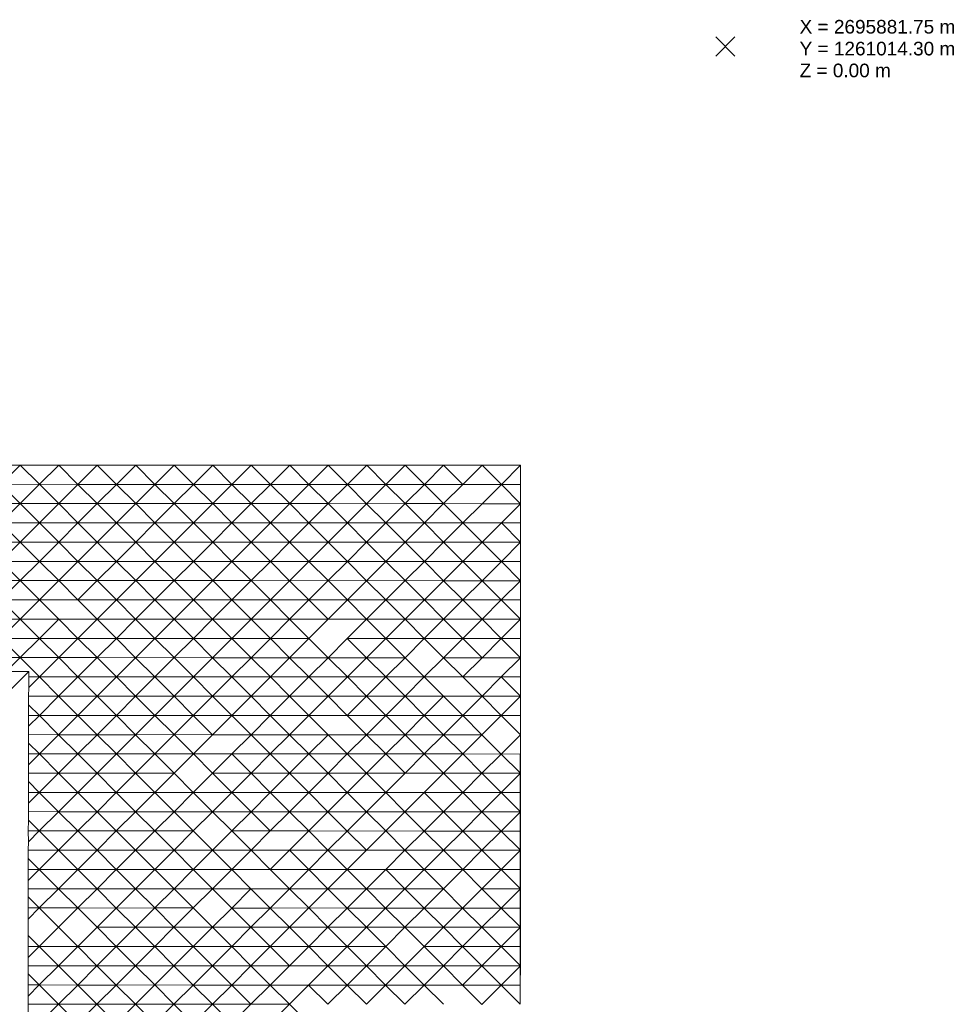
# Model space of a CAD drawing. Header units: metres. Extents: x -16.8 to 37.4, y -31.4 to 22.8.
# Tile 7 of 7: x 16.8 to 33.9, y -2.9 to 15.2. Entities that reach past the tile are written whole.
import ezdxf

# ---------------------------------------------------------------- set-up
doc = ezdxf.new("R2010")
doc.units = ezdxf.units.M
doc.header["$LTSCALE"] = 0.1
doc.linetypes.add('AUSGEZOGEN', pattern=[0])
doc.layers.add('EU_Cadastre des conduites - Texte', color=7, linetype='AUSGEZOGEN')
doc.layers.add('Standard', color=7, linetype='AUSGEZOGEN', lineweight=13)
doc.layers.add('Texte piliers', color=7, linetype='AUSGEZOGEN', lineweight=18)
doc.styles.add('ARIAL', font='arial.ttf')

# ---------------------------------------------------------------- blocks, each defined once
blk = doc.blocks.new('Baugrube_$F5', base_point=(0, 0, -4.617))
at = {"layer": 'Standard', "color": 7, "linetype": 'AUSGEZOGEN', "lineweight": 13, "transparency": 33554687}
for p, q in [((31.294, 23.023), (31.795, 22.522)), ((31.294, 23.023), (31.795, 22.522)), ((30.793, 22.522), (31.294, 22.022)), ((31.795, 22.522), (31.294, 22.522)), ((31.294, 22.522), (31.294, 22.022)), ((31.294, 22.522), (31.795, 22.022)), ((31.795, 22.522), (31.795, 22.022)), ((31.795, 22.522), (32.295, 22.022)), ((31.795, 22.522), (32.295, 22.022)), ((30.293, 22.022), (30.793, 21.521)), ((31.294, 22.022), (30.793, 22.022)), ((30.793, 22.022), (30.793, 21.521)), ((30.793, 22.022), (31.294, 21.521)), ((31.795, 22.022), (31.294, 22.022)), ((31.294, 22.022), (31.294, 21.521)), ((31.294, 22.022), (31.795, 21.521)), ((32.295, 22.022), (31.795, 22.022)), ((31.795, 22.022), (31.795, 21.521)), ((31.795, 22.022), (32.295, 21.521)), ((32.295, 22.022), (32.295, 21.521)), ((32.295, 22.022), (32.796, 21.521)), ((32.295, 22.022), (32.796, 21.521)), ((29.792, 21.521), (30.293, 21.021)), ((30.793, 21.521), (30.293, 21.521)), ((30.293, 21.521), (30.293, 21.021)), ((30.293, 21.521), (30.793, 21.021)), ((31.294, 21.521), (30.793, 21.521)), ((30.793, 21.521), (30.793, 21.021)), ((30.793, 21.521), (31.294, 21.021)), ((31.795, 21.521), (31.294, 21.521)), ((31.294, 21.521), (31.294, 21.021)), ((31.294, 21.521), (31.795, 21.021)), ((32.295, 21.521), (31.795, 21.521)), ((31.795, 21.521), (31.795, 21.021)), ((31.795, 21.521), (32.295, 21.021)), ((32.796, 21.521), (32.295, 21.521)), ((32.295, 21.521), (32.295, 21.021)), ((32.295, 21.521), (32.796, 21.021)), ((32.796, 21.521), (32.796, 21.021)), ((32.796, 21.521), (33.297, 21.021)), ((32.796, 21.521), (36.301, 18.018)), ((29.291, 21.021), (29.792, 20.52)), ((30.293, 21.021), (29.792, 21.021)), ((29.792, 21.021), (29.792, 20.52)), ((29.792, 21.021), (30.293, 20.52)), ((30.793, 21.021), (30.293, 21.021)), ((30.293, 21.021), (30.293, 20.52)), ((30.293, 21.021), (30.793, 20.52)), ((31.294, 21.021), (30.793, 21.021)), ((30.793, 21.021), (30.793, 20.52)), ((30.793, 21.021), (31.294, 20.52)), ((31.795, 21.021), (31.294, 21.021)), ((31.294, 21.021), (31.294, 20.52)), ((31.294, 21.021), (31.795, 20.52)), ((32.295, 21.021), (31.795, 21.021)), ((31.795, 21.021), (31.795, 20.52)), ((31.795, 21.021), (32.295, 20.52)), ((32.796, 21.021), (32.295, 21.021)), ((32.295, 21.021), (32.295, 20.52)), ((32.295, 21.021), (32.796, 20.52)), ((33.297, 21.021), (32.796, 21.021)), ((32.796, 21.021), (32.796, 20.52)), ((32.796, 21.021), (33.297, 20.52)), ((33.297, 21.021), (33.297, 20.52)), ((33.297, 21.021), (33.797, 20.52)), ((28.79, 20.52), (29.291, 20.02)), ((29.792, 20.52), (29.291, 20.52)), ((29.291, 20.52), (29.291, 20.02)), ((29.291, 20.52), (29.792, 20.02)), ((30.293, 20.52), (29.792, 20.52)), ((29.792, 20.52), (29.792, 20.02)), ((29.792, 20.52), (30.293, 20.02)), ((30.793, 20.52), (30.293, 20.52)), ((30.293, 20.52), (30.293, 20.02)), ((30.293, 20.52), (30.793, 20.02)), ((31.294, 20.52), (30.793, 20.52)), ((30.793, 20.52), (30.793, 20.02)), ((30.793, 20.52), (31.294, 20.02)), ((31.795, 20.52), (31.294, 20.52)), ((31.294, 20.52), (31.294, 20.02)), ((31.294, 20.52), (31.795, 20.02)), ((32.295, 20.52), (31.795, 20.52)), ((31.795, 20.52), (31.795, 20.02)), ((31.795, 20.52), (32.295, 20.02)), ((32.796, 20.52), (32.295, 20.52)), ((32.295, 20.52), (32.295, 20.02)), ((32.295, 20.52), (32.796, 20.02)), ((33.297, 20.52), (32.796, 20.52)), ((32.796, 20.52), (32.796, 20.02)), ((32.796, 20.52), (33.297, 20.02)), ((33.797, 20.52), (33.297, 20.52)), ((33.297, 20.52), (33.297, 20.02)), ((33.297, 20.52), (33.797, 20.02)), ((33.797, 20.52), (33.797, 20.02)), ((33.797, 20.52), (34.298, 20.02)), ((29.291, 20.02), (28.931, 20.02)), ((29.221, 19.728), (28.931, 20.02)), ((29.792, 20.02), (29.291, 20.02)), ((29.291, 20.02), (29.291, 19.519)), ((29.291, 20.02), (29.792, 19.519)), ((30.293, 20.02), (29.792, 20.02)), ((29.792, 20.02), (29.792, 19.519)), ((29.792, 20.02), (30.293, 19.519)), ((30.793, 19.519), (30.293, 20.02)), ((30.293, 20.02), (30.293, 19.519)), ((30.793, 20.02), (30.793, 19.519)), ((31.294, 20.02), (30.793, 20.02)), ((30.793, 20.02), (31.294, 19.519)), ((31.795, 20.02), (31.294, 20.02)), ((31.294, 20.02), (31.294, 19.519)), ((31.294, 20.02), (31.795, 19.519)), ((32.295, 20.02), (31.795, 20.02)), ((31.795, 20.02), (31.795, 19.519)), ((31.795, 20.02), (32.295, 19.519)), ((32.796, 20.02), (32.295, 20.02)), ((32.295, 20.02), (32.295, 19.519)), ((32.295, 20.02), (32.796, 19.519)), ((33.297, 20.02), (32.796, 20.02)), ((32.796, 20.02), (32.796, 19.519)), ((32.796, 20.02), (33.297, 19.519)), ((33.797, 20.02), (33.297, 20.02)), ((33.297, 20.02), (33.297, 19.519)), ((33.297, 20.02), (33.797, 19.519)), ((34.298, 20.02), (33.797, 20.02)), ((33.797, 20.02), (33.797, 19.519)), ((33.797, 20.02), (34.298, 19.519)), ((34.298, 20.02), (34.298, 19.519)), ((34.298, 20.02), (34.799, 19.519)), ((29.221, 19.728), (28.652, 19.728)), ((29.012, 19.519), (29.152, 19.659)), ((29.152, 19.659), (29.221, 19.728)), ((29.152, 19.659), (29.291, 19.519)), ((28.79, 19.298), (28.901, 19.409)), ((28.901, 19.409), (29.012, 19.519)), ((28.901, 19.409), (29.291, 19.019)), ((29.291, 19.519), (29.012, 19.519)), ((29.792, 19.519), (29.291, 19.519)), ((29.291, 19.519), (29.291, 19.019)), ((29.291, 19.519), (29.792, 19.019)), ((30.293, 19.519), (29.792, 19.519)), ((29.792, 19.519), (29.792, 19.019)), ((29.792, 19.519), (30.293, 19.019)), ((30.793, 19.519), (30.293, 19.519)), ((30.293, 19.519), (30.293, 19.019)), ((30.293, 19.519), (30.793, 19.019)), ((31.294, 19.519), (30.793, 19.519)), ((30.793, 19.519), (30.793, 19.019)), ((30.793, 19.519), (31.294, 19.019)), ((31.795, 19.519), (31.294, 19.519)), ((31.294, 19.519), (31.294, 19.019)), ((31.294, 19.519), (31.795, 19.019)), ((32.295, 19.519), (31.795, 19.519)), ((31.795, 19.519), (31.795, 19.019)), ((31.795, 19.519), (32.295, 19.019)), ((32.796, 19.519), (32.295, 19.519)), ((32.295, 19.519), (32.295, 19.019)), ((32.295, 19.519), (32.796, 19.019)), ((33.297, 19.519), (32.796, 19.519)), ((32.796, 19.519), (32.796, 19.019)), ((32.796, 19.519), (33.297, 19.019)), ((33.797, 19.519), (33.297, 19.519)), ((33.297, 19.519), (33.297, 19.019)), ((33.297, 19.519), (33.797, 19.019)), ((34.298, 19.519), (33.797, 19.519)), ((33.797, 19.519), (33.797, 19.019)), ((33.797, 19.519), (34.298, 19.019)), ((34.799, 19.519), (34.298, 19.519)), ((34.298, 19.519), (34.298, 19.019)), ((34.298, 19.519), (34.799, 19.019)), ((34.799, 19.519), (34.799, 19.019)), ((34.799, 19.519), (35.3, 19.019)), ((28.65, 19.159), (28.79, 19.298)), ((28.79, 19.298), (28.79, 19.019)), ((28.399, 18.91), (28.509, 19.019)), ((28.509, 19.019), (28.65, 19.159)), ((28.79, 19.019), (28.509, 19.019)), ((28.65, 19.159), (28.79, 19.019)), ((29.291, 19.019), (28.79, 19.019)), ((28.79, 19.019), (28.79, 18.518)), ((28.79, 19.019), (29.291, 18.518)), ((29.792, 19.019), (29.291, 19.019)), ((29.291, 19.019), (29.291, 18.518)), ((29.291, 19.019), (29.792, 18.518)), ((30.293, 19.019), (29.792, 19.019)), ((29.792, 19.019), (29.792, 18.518)), ((29.792, 19.019), (30.293, 18.518)), ((30.793, 19.019), (30.293, 19.019)), ((30.293, 19.019), (30.293, 18.518)), ((30.293, 19.019), (30.793, 18.518)), ((31.294, 19.019), (30.793, 19.019)), ((30.793, 19.019), (30.793, 18.518)), ((30.793, 19.019), (31.294, 18.518)), ((31.795, 19.019), (31.294, 19.019)), ((31.294, 19.019), (31.294, 18.518)), ((31.294, 19.019), (31.795, 18.518)), ((32.295, 19.019), (31.795, 19.019)), ((31.795, 19.019), (31.795, 18.518)), ((31.795, 19.019), (32.295, 18.518)), ((32.796, 19.019), (32.295, 19.019)), ((32.295, 19.019), (32.295, 18.518)), ((32.295, 19.019), (32.796, 18.518)), ((33.297, 19.019), (32.796, 19.019)), ((32.796, 19.019), (32.796, 18.518)), ((32.796, 19.019), (33.297, 18.518)), ((33.797, 19.019), (33.297, 19.019)), ((33.297, 19.019), (33.297, 18.518)), ((33.297, 19.019), (33.797, 18.518)), ((34.298, 19.019), (33.797, 19.019)), ((33.797, 19.019), (33.797, 18.518)), ((33.797, 19.019), (34.298, 18.518)), ((34.799, 19.019), (34.298, 19.019)), ((34.298, 19.019), (34.298, 18.518)), ((34.298, 19.019), (34.799, 18.518)), ((35.3, 19.019), (34.799, 19.019)), ((34.799, 19.019), (34.799, 18.518)), ((34.799, 19.019), (35.3, 18.518)), ((35.3, 19.019), (35.3, 18.518)), ((35.3, 19.019), (35.8, 18.518)), ((28.29, 18.801), (28.399, 18.91)), ((28.399, 18.91), (28.79, 18.518)), ((28.009, 18.518), (28.149, 18.659)), ((28.149, 18.659), (28.29, 18.801)), ((28.149, 18.659), (28.29, 18.518)), ((28.29, 18.801), (28.29, 18.518)), ((27.899, 18.408), (28.009, 18.518)), ((28.29, 18.518), (28.009, 18.518)), ((28.79, 18.518), (28.29, 18.518)), ((28.29, 18.518), (28.29, 18.018)), ((28.29, 18.518), (28.79, 18.018)), ((29.291, 18.518), (28.79, 18.518)), ((28.79, 18.518), (28.79, 18.018)), ((28.79, 18.518), (29.291, 18.018)), ((29.792, 18.518), (29.291, 18.518)), ((29.291, 18.518), (29.291, 18.018)), ((29.291, 18.518), (29.792, 18.018)), ((30.293, 18.518), (29.792, 18.518)), ((29.792, 18.518), (29.792, 18.018)), ((29.792, 18.518), (30.293, 18.018)), ((30.793, 18.518), (30.293, 18.518)), ((30.293, 18.518), (30.293, 18.018)), ((30.293, 18.518), (30.793, 18.018)), ((31.294, 18.518), (30.793, 18.518)), ((30.793, 18.518), (30.793, 18.018)), ((30.793, 18.518), (31.294, 18.018)), ((31.795, 18.518), (31.294, 18.518)), ((31.294, 18.518), (31.294, 18.018)), ((31.294, 18.518), (31.795, 18.018)), ((32.295, 18.518), (31.795, 18.518)), ((31.795, 18.518), (31.795, 18.018)), ((31.795, 18.518), (32.295, 18.018)), ((32.796, 18.518), (32.295, 18.518)), ((32.295, 18.518), (32.295, 18.018)), ((32.295, 18.518), (32.796, 18.018)), ((33.297, 18.518), (32.796, 18.518)), ((32.796, 18.518), (32.796, 18.018)), ((32.796, 18.518), (33.297, 18.018)), ((33.797, 18.518), (33.297, 18.518)), ((33.297, 18.518), (33.297, 18.018)), ((33.297, 18.518), (33.797, 18.018)), ((34.298, 18.518), (33.797, 18.518)), ((33.797, 18.518), (33.797, 18.018)), ((33.797, 18.518), (34.298, 18.018)), ((34.799, 18.518), (34.298, 18.518)), ((34.298, 18.518), (34.298, 18.018)), ((34.298, 18.518), (34.799, 18.018)), ((35.3, 18.518), (34.799, 18.518)), ((34.799, 18.518), (34.799, 18.018)), ((34.799, 18.518), (35.3, 18.018)), ((35.8, 18.518), (35.3, 18.518)), ((35.3, 18.518), (35.3, 18.018)), ((35.3, 18.518), (35.8, 18.018)), ((35.8, 18.518), (35.8, 18.018)), ((35.8, 18.518), (36.301, 18.018)), ((27.648, 18.159), (27.789, 18.299)), ((27.789, 18.299), (27.899, 18.408)), ((27.789, 18.299), (27.789, 18.018)), ((27.899, 18.408), (28.29, 18.018)), ((27.506, 18.018), (27.648, 18.159)), ((27.648, 18.159), (27.789, 18.018)), ((27.397, 17.91), (27.506, 18.018)), ((27.789, 18.018), (27.506, 18.018)), ((28.29, 18.018), (27.789, 18.018)), ((27.789, 18.018), (27.789, 17.517)), ((27.789, 18.018), (28.29, 17.517)), ((28.79, 18.018), (28.29, 18.018)), ((28.29, 18.018), (28.29, 17.517)), ((28.29, 18.018), (28.79, 17.517)), ((29.291, 18.018), (28.79, 18.018)), ((28.79, 18.018), (28.79, 17.517)), ((28.79, 18.018), (29.291, 17.517)), ((29.792, 18.018), (29.291, 18.018)), ((29.291, 18.018), (29.291, 17.517)), ((29.291, 18.018), (29.792, 17.517)), ((30.293, 18.018), (29.792, 18.018)), ((29.792, 18.018), (29.792, 17.517)), ((29.792, 18.018), (30.293, 17.517)), ((30.793, 18.018), (30.293, 18.018)), ((30.293, 18.018), (30.293, 17.517)), ((30.293, 18.018), (30.793, 17.517)), ((31.294, 18.018), (30.793, 18.018)), ((30.793, 18.018), (30.793, 17.517)), ((30.793, 18.018), (31.294, 17.517)), ((31.795, 18.018), (31.294, 18.018)), ((31.294, 18.018), (31.294, 17.517)), ((31.294, 18.018), (31.795, 17.517)), ((32.295, 18.018), (31.795, 18.018)), ((31.795, 18.018), (31.795, 17.517)), ((31.795, 18.018), (32.295, 17.517)), ((32.796, 18.018), (32.295, 18.018)), ((32.295, 18.018), (32.295, 17.517)), ((32.295, 18.018), (32.796, 17.517)), ((33.297, 18.018), (32.796, 18.018)), ((32.796, 18.018), (32.796, 17.517)), ((32.796, 18.018), (33.297, 17.517)), ((33.797, 18.018), (33.297, 18.018)), ((33.297, 18.018), (33.297, 17.517)), ((33.297, 18.018), (33.797, 17.517)), ((34.298, 18.018), (33.797, 18.018)), ((33.797, 18.018), (33.797, 17.517)), ((33.797, 18.018), (34.298, 17.517)), ((34.799, 18.018), (34.298, 18.018)), ((34.298, 18.018), (34.298, 17.517)), ((34.298, 18.018), (34.799, 17.517)), ((35.3, 18.018), (34.799, 18.018)), ((34.799, 18.018), (34.799, 17.517)), ((34.799, 18.018), (35.3, 17.517)), ((35.8, 18.018), (35.3, 18.018)), ((35.3, 18.018), (35.3, 17.517)), ((35.3, 18.018), (35.8, 17.517)), ((36.301, 18.018), (35.8, 18.018)), ((35.8, 18.018), (35.8, 17.517)), ((35.8, 18.018), (36.301, 17.517)), ((36.301, 18.018), (36.301, 17.517)), ((36.301, 18.018), (36.802, 17.517)), ((36.301, 18.018), (36.802, 17.517)), ((27.145, 17.66), (27.288, 17.802)), ((27.288, 17.802), (27.397, 17.91)), ((27.288, 17.802), (27.288, 17.517)), ((27.397, 17.91), (27.789, 17.517)), ((27.003, 17.517), (27.145, 17.66)), ((27.145, 17.66), (27.288, 17.517)), ((26.788, 17.303), (26.895, 17.41)), ((26.895, 17.41), (27.003, 17.517)), ((26.895, 17.41), (27.288, 17.017)), ((27.288, 17.517), (27.003, 17.517)), ((27.789, 17.517), (27.288, 17.517)), ((27.288, 17.517), (27.288, 17.017)), ((27.288, 17.517), (27.789, 17.017)), ((28.29, 17.517), (27.789, 17.517)), ((27.789, 17.517), (27.789, 17.017)), ((27.789, 17.517), (28.29, 17.017)), ((28.79, 17.517), (28.29, 17.517)), ((28.29, 17.517), (28.29, 17.017)), ((28.29, 17.517), (28.79, 17.017)), ((29.291, 17.517), (28.79, 17.517)), ((28.79, 17.517), (28.79, 17.017)), ((28.79, 17.517), (29.291, 17.017)), ((29.792, 17.517), (29.291, 17.517)), ((29.291, 17.517), (29.291, 17.017)), ((29.291, 17.517), (29.792, 17.017)), ((30.293, 17.517), (29.792, 17.517)), ((29.792, 17.517), (29.792, 17.017)), ((29.792, 17.517), (30.293, 17.017)), ((30.793, 17.517), (30.293, 17.517)), ((30.293, 17.517), (30.293, 17.017)), ((30.293, 17.517), (30.793, 17.017)), ((31.294, 17.517), (30.793, 17.517)), ((30.793, 17.517), (30.793, 17.017)), ((30.793, 17.517), (31.294, 17.017)), ((31.795, 17.517), (31.294, 17.517)), ((31.294, 17.517), (31.294, 17.017)), ((31.294, 17.517), (31.795, 17.017)), ((32.295, 17.517), (31.795, 17.517)), ((31.795, 17.517), (31.795, 17.017)), ((31.795, 17.517), (32.295, 17.017)), ((32.796, 17.517), (32.295, 17.517)), ((32.295, 17.517), (32.295, 17.017)), ((32.295, 17.517), (32.796, 17.017)), ((33.297, 17.517), (32.796, 17.517)), ((32.796, 17.517), (32.796, 17.017)), ((32.796, 17.517), (33.297, 17.017)), ((33.797, 17.517), (33.297, 17.517)), ((33.297, 17.517), (33.297, 17.017)), ((33.297, 17.517), (33.797, 17.017)), ((34.298, 17.517), (33.797, 17.517)), ((33.797, 17.517), (33.797, 17.017)), ((33.797, 17.517), (34.298, 17.017)), ((34.799, 17.517), (34.298, 17.517)), ((34.298, 17.517), (34.298, 17.017)), ((34.298, 17.517), (34.799, 17.017)), ((35.3, 17.517), (34.799, 17.517)), ((34.799, 17.517), (34.799, 17.017)), ((34.799, 17.517), (35.3, 17.017)), ((35.8, 17.517), (35.3, 17.517)), ((35.3, 17.517), (35.3, 17.017)), ((35.3, 17.517), (35.8, 17.017)), ((36.301, 17.517), (35.8, 17.517)), ((35.8, 17.517), (35.8, 17.017)), ((35.8, 17.517), (36.301, 17.017)), ((36.802, 17.517), (36.301, 17.517)), ((36.301, 17.517), (36.301, 17.017)), ((36.301, 17.517), (36.802, 17.017)), ((36.802, 17.517), (36.802, 17.017)), ((36.802, 17.517), (37.302, 17.017)), ((36.802, 17.517), (38.304, 16.016)), ((26.644, 17.16), (26.788, 17.303)), ((26.788, 17.303), (26.788, 17.017)), ((26.394, 16.91), (26.501, 17.017)), ((26.501, 17.017), (26.644, 17.16)), ((26.788, 17.017), (26.501, 17.017)), ((26.644, 17.16), (26.788, 17.017)), ((27.288, 17.017), (26.788, 17.017)), ((26.788, 17.017), (26.788, 16.516)), ((26.788, 17.017), (27.288, 16.516)), ((27.789, 17.017), (27.288, 17.017)), ((27.288, 17.017), (27.288, 16.516)), ((27.288, 17.017), (27.789, 16.516)), ((28.29, 17.017), (27.789, 17.017)), ((27.789, 17.017), (27.789, 16.516)), ((27.789, 17.017), (28.29, 16.516)), ((28.79, 17.017), (28.29, 17.017)), ((28.29, 17.017), (28.29, 16.516)), ((28.29, 17.017), (28.79, 16.516)), ((29.291, 17.017), (28.79, 17.017)), ((28.79, 17.017), (28.79, 16.516)), ((28.79, 17.017), (29.291, 16.516)), ((29.792, 17.017), (29.291, 17.017)), ((29.291, 17.017), (29.291, 16.516)), ((29.291, 17.017), (29.792, 16.516)), ((30.293, 17.017), (29.792, 17.017)), ((29.792, 17.017), (29.792, 16.516)), ((29.792, 17.017), (30.293, 16.516)), ((30.793, 17.017), (30.293, 17.017)), ((30.293, 17.017), (30.293, 16.516)), ((30.293, 17.017), (30.793, 16.516)), ((31.294, 17.017), (30.793, 17.017)), ((30.793, 17.017), (30.793, 16.516)), ((30.793, 17.017), (31.294, 16.516)), ((31.795, 17.017), (31.294, 17.017)), ((31.294, 17.017), (31.294, 16.516)), ((31.294, 17.017), (31.795, 16.516)), ((32.295, 17.017), (31.795, 17.017)), ((31.795, 17.017), (31.795, 16.516)), ((31.795, 17.017), (32.295, 16.516)), ((32.796, 17.017), (32.295, 17.017)), ((32.295, 17.017), (32.295, 16.516)), ((32.295, 17.017), (32.796, 16.516)), ((33.297, 17.017), (32.796, 17.017)), ((32.796, 17.017), (32.796, 16.516)), ((32.796, 17.017), (33.297, 16.516)), ((33.797, 17.017), (33.297, 17.017)), ((33.297, 17.017), (33.297, 16.516)), ((33.297, 17.017), (33.797, 16.516)), ((34.298, 17.017), (33.797, 17.017)), ((33.797, 17.017), (33.797, 16.516)), ((33.797, 17.017), (34.298, 16.516)), ((34.799, 17.017), (34.298, 17.017)), ((34.298, 17.017), (34.298, 16.516)), ((34.298, 17.017), (34.799, 16.516)), ((35.3, 17.017), (34.799, 17.017)), ((34.799, 17.017), (34.799, 16.516)), ((34.799, 17.017), (35.3, 16.516)), ((35.8, 17.017), (35.3, 17.017)), ((35.3, 17.017), (35.3, 16.516)), ((35.3, 17.017), (35.8, 16.516)), ((36.301, 17.017), (35.8, 17.017)), ((35.8, 17.017), (35.8, 16.516)), ((35.8, 17.017), (36.301, 16.516)), ((36.802, 17.017), (36.301, 17.017)), ((36.301, 17.017), (36.301, 16.516)), ((36.301, 17.017), (36.802, 16.516)), ((37.302, 17.017), (36.802, 17.017)), ((36.802, 17.017), (36.802, 16.516)), ((36.802, 17.017), (37.302, 16.516)), ((37.302, 17.017), (37.302, 16.516)), ((37.302, 17.017), (37.803, 16.516)), ((26.287, 16.804), (26.394, 16.91)), ((26.394, 16.91), (26.788, 16.516)), ((25.999, 16.516), (26.143, 16.66)), ((26.143, 16.66), (26.287, 16.804)), ((26.143, 16.66), (26.287, 16.516)), ((26.287, 16.804), (26.287, 16.516)), ((25.786, 16.305), (25.999, 16.516)), ((26.287, 16.516), (25.999, 16.516)), ((26.788, 16.516), (26.287, 16.516)), ((26.287, 16.516), (26.287, 16.016)), ((26.287, 16.516), (26.788, 16.016)), ((27.288, 16.516), (26.788, 16.516)), ((26.788, 16.516), (26.788, 16.016)), ((26.788, 16.516), (27.288, 16.016)), ((27.789, 16.516), (27.288, 16.516)), ((27.288, 16.516), (27.288, 16.016)), ((27.288, 16.516), (27.789, 16.016)), ((28.29, 16.516), (27.789, 16.516)), ((27.789, 16.516), (27.789, 16.016)), ((27.789, 16.516), (28.29, 16.016)), ((28.79, 16.516), (28.29, 16.516)), ((28.29, 16.516), (28.29, 16.016)), ((28.29, 16.516), (28.79, 16.016)), ((29.291, 16.516), (28.79, 16.516)), ((28.79, 16.516), (28.79, 16.016)), ((28.79, 16.516), (29.291, 16.016)), ((29.792, 16.516), (29.291, 16.516)), ((29.291, 16.516), (29.291, 16.016)), ((29.291, 16.516), (29.792, 16.016)), ((30.293, 16.516), (29.792, 16.516)), ((29.792, 16.516), (29.792, 16.016)), ((30.793, 16.516), (30.293, 16.516)), ((30.293, 16.516), (30.293, 16.016)), ((30.293, 16.516), (30.793, 16.016)), ((31.294, 16.516), (30.793, 16.516)), ((30.793, 16.516), (31.294, 16.016)), ((31.795, 16.516), (31.294, 16.516)), ((31.294, 16.516), (31.294, 16.016)), ((31.294, 16.516), (31.795, 16.016)), ((32.295, 16.516), (31.795, 16.516)), ((31.795, 16.516), (31.795, 16.016)), ((31.795, 16.516), (32.295, 16.016)), ((32.796, 16.516), (32.295, 16.516)), ((32.295, 16.516), (32.295, 16.016)), ((32.295, 16.516), (32.796, 16.016)), ((33.297, 16.516), (32.796, 16.516)), ((32.796, 16.516), (32.796, 16.016)), ((32.796, 16.516), (33.297, 16.016)), ((33.797, 16.516), (33.297, 16.516)), ((33.297, 16.516), (33.297, 16.016)), ((34.298, 16.516), (33.797, 16.516)), ((33.797, 16.516), (34.298, 16.016)), ((34.799, 16.516), (34.298, 16.516)), ((34.298, 16.516), (34.298, 16.016)), ((34.298, 16.516), (34.799, 16.016)), ((35.3, 16.516), (34.799, 16.516)), ((34.799, 16.516), (34.799, 16.016)), ((34.799, 16.516), (35.3, 16.016)), ((35.8, 16.516), (35.3, 16.516)), ((35.3, 16.516), (35.3, 16.016)), ((35.3, 16.516), (35.8, 16.016)), ((36.301, 16.516), (35.8, 16.516)), ((35.8, 16.516), (35.8, 16.016)), ((35.8, 16.516), (36.301, 16.016)), ((36.802, 16.516), (36.301, 16.516)), ((36.301, 16.516), (36.301, 16.016)), ((36.301, 16.516), (36.802, 16.016)), ((37.302, 16.516), (36.802, 16.516)), ((36.802, 16.516), (36.802, 16.016)), ((36.802, 16.516), (37.302, 16.016)), ((37.803, 16.516), (37.302, 16.516)), ((37.302, 16.516), (37.803, 16.016)), ((37.803, 16.516), (37.803, 16.016)), ((37.803, 16.516), (38.304, 16.016)), ((25.642, 16.161), (25.786, 16.305)), ((25.786, 16.305), (25.786, 16.016)), ((25.497, 16.016), (25.642, 16.161)), ((25.642, 16.161), (25.786, 16.016)), ((25.391, 15.91), (25.497, 16.016)), ((25.786, 16.016), (25.497, 16.016)), ((26.287, 16.016), (25.786, 16.016)), ((25.786, 16.016), (25.786, 15.515)), ((25.786, 16.016), (26.287, 15.515)), ((26.788, 16.016), (26.287, 16.016)), ((26.287, 16.016), (26.287, 15.515)), ((27.288, 16.016), (26.788, 16.016)), ((26.788, 16.016), (26.788, 15.515)), ((26.788, 16.016), (27.288, 15.515)), ((27.789, 16.016), (27.288, 16.016)), ((27.288, 16.016), (27.288, 15.515)), ((27.288, 16.016), (27.789, 15.515)), ((28.29, 16.016), (27.789, 16.016)), ((27.789, 16.016), (27.789, 15.515)), ((27.789, 16.016), (28.29, 15.515)), ((28.79, 16.016), (28.29, 16.016)), ((28.29, 16.016), (28.29, 15.515)), ((28.29, 16.016), (28.79, 15.515)), ((29.291, 16.016), (28.79, 16.016)), ((28.79, 16.016), (28.79, 15.515)), ((28.79, 16.016), (29.291, 15.515)), ((29.792, 16.016), (29.291, 16.016)), ((29.291, 16.016), (29.291, 15.515)), ((29.291, 16.016), (29.792, 15.515)), ((30.293, 16.016), (29.792, 16.016)), ((29.792, 16.016), (29.792, 15.515)), ((29.792, 16.016), (30.293, 15.515)), ((30.793, 16.016), (30.293, 16.016)), ((30.293, 16.016), (30.293, 15.515)), ((30.293, 16.016), (30.793, 15.515)), ((31.294, 16.016), (30.793, 16.016)), ((30.793, 16.016), (30.793, 15.515)), ((30.793, 16.016), (31.294, 15.515)), ((31.795, 16.016), (31.294, 16.016)), ((31.294, 16.016), (31.294, 15.515)), ((31.294, 16.016), (31.795, 15.515)), ((32.295, 16.016), (31.795, 16.016)), ((31.795, 16.016), (31.795, 15.515)), ((31.795, 16.016), (32.295, 15.515)), ((32.796, 16.016), (32.295, 16.016)), ((32.295, 16.016), (32.295, 15.515)), ((32.295, 16.016), (32.796, 15.515)), ((33.297, 16.016), (32.796, 16.016)), ((32.796, 16.016), (32.796, 15.515)), ((32.796, 16.016), (33.297, 15.515)), ((33.797, 16.016), (33.297, 16.016)), ((33.297, 16.016), (33.297, 15.515)), ((33.297, 16.016), (33.797, 15.515)), ((34.298, 16.016), (33.797, 16.016)), ((33.797, 16.016), (33.797, 15.515)), ((33.797, 16.016), (34.298, 15.515)), ((34.799, 16.016), (34.298, 16.016)), ((34.298, 16.016), (34.298, 15.515)), ((34.298, 16.016), (34.799, 15.515)), ((35.3, 16.016), (34.799, 16.016)), ((34.799, 16.016), (34.799, 15.515)), ((34.799, 16.016), (35.3, 15.515)), ((35.8, 16.016), (35.3, 16.016)), ((35.3, 16.016), (35.3, 15.515)), ((35.3, 16.016), (35.8, 15.515)), ((36.301, 16.016), (35.8, 16.016)), ((35.8, 16.016), (35.8, 15.515)), ((35.8, 16.016), (36.301, 15.515)), ((36.802, 16.016), (36.301, 16.016)), ((36.301, 16.016), (36.301, 15.515)), ((36.301, 16.016), (36.802, 15.515)), ((37.302, 16.016), (36.802, 16.016)), ((36.802, 16.016), (36.802, 15.515)), ((36.802, 16.016), (37.302, 15.515)), ((37.803, 16.016), (37.302, 16.016)), ((37.302, 16.016), (37.803, 15.515)), ((38.304, 16.016), (37.803, 16.016)), ((37.803, 16.016), (37.803, 15.515)), ((37.803, 16.016), (38.053, 15.766)), ((38.304, 16.016), (37.803, 15.515)), ((38.304, 16.016), (38.053, 15.766)), ((25.141, 15.66), (25.286, 15.804)), ((25.286, 15.804), (25.391, 15.91)), ((25.286, 15.804), (25.286, 15.515)), ((25.391, 15.91), (25.786, 15.515)), ((38.053, 15.766), (37.803, 15.515)), ((24.996, 15.515), (25.141, 15.66)), ((25.141, 15.66), (25.286, 15.515)), ((24.785, 15.305), (24.89, 15.41)), ((24.89, 15.41), (24.996, 15.515)), ((24.89, 15.41), (25.286, 15.015)), ((25.286, 15.515), (24.996, 15.515)), ((25.786, 15.515), (25.286, 15.515)), ((25.286, 15.515), (25.286, 15.015)), ((25.286, 15.515), (25.786, 15.015)), ((26.287, 15.515), (25.786, 15.515)), ((25.786, 15.515), (25.786, 15.015)), ((25.786, 15.515), (26.287, 15.015)), ((26.788, 15.515), (26.287, 15.515)), ((26.287, 15.515), (26.287, 15.015)), ((26.287, 15.515), (26.788, 15.015)), ((27.288, 15.515), (26.788, 15.515)), ((26.788, 15.515), (26.788, 15.015)), ((26.788, 15.515), (27.288, 15.015)), ((27.789, 15.515), (27.288, 15.515)), ((27.288, 15.515), (27.288, 15.015)), ((27.288, 15.515), (27.789, 15.015)), ((28.29, 15.515), (27.789, 15.515)), ((27.789, 15.515), (27.789, 15.015)), ((27.789, 15.515), (28.29, 15.015)), ((28.79, 15.515), (28.29, 15.515)), ((28.29, 15.515), (28.29, 15.015)), ((28.29, 15.515), (28.79, 15.015)), ((29.291, 15.515), (28.79, 15.515)), ((28.79, 15.515), (28.79, 15.015)), ((28.79, 15.515), (29.291, 15.015)), ((29.792, 15.515), (29.291, 15.515)), ((29.291, 15.515), (29.291, 15.015)), ((30.293, 15.515), (29.792, 15.515)), ((29.792, 15.515), (29.792, 15.015)), ((29.792, 15.515), (30.293, 15.015)), ((30.793, 15.515), (30.293, 15.515)), ((30.293, 15.515), (30.293, 15.015)), ((30.293, 15.515), (30.793, 15.015)), ((31.294, 15.515), (30.793, 15.515)), ((30.793, 15.515), (30.793, 15.015)), ((30.793, 15.515), (31.294, 15.015)), ((31.795, 15.515), (31.294, 15.515)), ((31.294, 15.515), (31.294, 15.015)), ((31.294, 15.515), (31.795, 15.015)), ((37.803, 15.515), (31.294, 9.009)), ((32.295, 15.515), (31.795, 15.515)), ((31.795, 15.515), (31.795, 15.015)), ((31.795, 15.515), (32.295, 15.015)), ((32.796, 15.515), (32.295, 15.515)), ((32.295, 15.515), (32.295, 15.015)), ((32.295, 15.515), (32.796, 15.015)), ((33.297, 15.515), (32.796, 15.515)), ((32.796, 15.515), (32.796, 15.015)), ((32.796, 15.515), (33.297, 15.015)), ((33.797, 15.515), (33.297, 15.515)), ((33.297, 15.515), (33.297, 15.015)), ((33.297, 15.515), (33.797, 15.015)), ((34.298, 15.515), (33.797, 15.515)), ((33.797, 15.515), (33.797, 15.015)), ((33.797, 15.515), (34.298, 15.015)), ((34.799, 15.515), (34.298, 15.515)), ((34.298, 15.515), (34.298, 15.015)), ((34.298, 15.515), (34.799, 15.015)), ((35.3, 15.515), (34.799, 15.515)), ((34.799, 15.515), (34.799, 15.015)), ((34.799, 15.515), (35.3, 15.015)), ((35.8, 15.515), (35.3, 15.515)), ((35.3, 15.515), (35.3, 15.015)), ((35.3, 15.515), (35.8, 15.015)), ((36.301, 15.515), (35.8, 15.515)), ((35.8, 15.515), (35.8, 15.015)), ((35.8, 15.515), (36.301, 15.015)), ((36.802, 15.515), (36.301, 15.515)), ((36.301, 15.515), (36.301, 15.015)), ((36.301, 15.515), (36.802, 15.015)), ((37.302, 15.515), (36.802, 15.515)), ((36.802, 15.515), (36.802, 15.015)), ((36.802, 15.515), (37.302, 15.015)), ((37.803, 15.515), (37.302, 15.515)), ((37.302, 15.515), (37.302, 15.015)), ((37.302, 15.515), (37.553, 15.265)), ((37.803, 15.515), (37.553, 15.265)), ((37.553, 15.265), (37.302, 15.015)), ((25.286, 15.015), (24.785, 15.015)), ((25.786, 15.015), (25.286, 15.015)), ((25.286, 15.015), (25.286, 14.514)), ((25.286, 15.015), (25.786, 14.514)), ((26.287, 15.015), (25.786, 15.015)), ((25.786, 15.015), (25.786, 14.514)), ((25.786, 15.015), (26.287, 14.514)), ((26.788, 15.015), (26.287, 15.015)), ((26.287, 15.015), (26.287, 14.514)), ((26.287, 15.015), (26.788, 14.514)), ((27.288, 15.015), (26.788, 15.015)), ((26.788, 15.015), (26.788, 14.514)), ((26.788, 15.015), (27.288, 14.514)), ((27.789, 15.015), (27.288, 15.015)), ((27.288, 15.015), (27.288, 14.514)), ((27.288, 15.015), (27.789, 14.514)), ((28.29, 15.015), (27.789, 15.015)), ((27.789, 15.015), (27.789, 14.514)), ((27.789, 15.015), (28.29, 14.514)), ((28.79, 15.015), (28.29, 15.015)), ((28.29, 15.015), (28.29, 14.514)), ((28.29, 15.015), (28.79, 14.514)), ((29.291, 15.015), (28.79, 15.015)), ((28.79, 15.015), (28.79, 14.514)), ((28.79, 15.015), (29.291, 14.514)), ((29.792, 15.015), (29.291, 15.015)), ((29.291, 15.015), (29.291, 14.514)), ((29.291, 15.015), (29.792, 14.514)), ((30.293, 15.015), (29.792, 15.015)), ((29.792, 15.015), (29.792, 14.514)), ((29.792, 15.015), (30.293, 14.514)), ((30.793, 15.015), (30.293, 15.015)), ((30.293, 15.015), (30.293, 14.514)), ((30.293, 15.015), (30.793, 14.514)), ((31.294, 15.015), (30.793, 15.015)), ((30.793, 15.015), (30.793, 14.514)), ((30.793, 15.015), (31.294, 14.514)), ((31.795, 15.015), (31.294, 15.015)), ((31.294, 15.015), (31.294, 14.514)), ((31.294, 15.015), (31.795, 14.514)), ((32.295, 15.015), (31.795, 15.015)), ((31.795, 15.015), (31.795, 14.514)), ((31.795, 15.015), (32.295, 14.514)), ((32.796, 14.514), (32.295, 15.015)), ((32.295, 15.015), (32.295, 14.514)), ((32.796, 15.015), (32.796, 14.514)), ((33.297, 15.015), (32.796, 15.015)), ((32.796, 15.015), (33.297, 14.514)), ((33.797, 15.015), (33.297, 15.015)), ((33.297, 15.015), (33.297, 14.514)), ((33.297, 15.015), (33.797, 14.514)), ((34.298, 15.015), (33.797, 15.015)), ((33.797, 15.015), (33.797, 14.514)), ((33.797, 15.015), (34.298, 14.514)), ((34.799, 15.015), (34.298, 15.015)), ((34.298, 15.015), (34.298, 14.514)), ((35.3, 15.015), (34.799, 15.015)), ((34.799, 15.015), (34.799, 14.514)), ((34.799, 15.015), (35.3, 14.514)), ((35.8, 15.015), (35.3, 15.015)), ((35.3, 15.015), (35.3, 14.514)), ((35.3, 15.015), (35.8, 14.514)), ((36.301, 15.015), (35.8, 15.015)), ((35.8, 15.015), (35.8, 14.514)), ((35.8, 15.015), (36.301, 14.514)), ((36.802, 15.015), (36.301, 15.015)), ((36.301, 15.015), (36.301, 14.514)), ((36.301, 15.015), (36.802, 14.514)), ((37.302, 15.015), (36.802, 15.015)), ((36.802, 15.015), (36.802, 14.514)), ((36.802, 15.015), (37.052, 14.765)), ((37.302, 15.015), (37.052, 14.765)), ((37.052, 14.765), (36.802, 14.514)), ((25.786, 14.514), (25.286, 14.514)), ((26.287, 14.514), (25.786, 14.514)), ((25.786, 14.514), (25.786, 14.014)), ((25.786, 14.514), (26.287, 14.014)), ((26.788, 14.514), (26.287, 14.514)), ((26.287, 14.514), (26.287, 14.014)), ((26.287, 14.514), (26.788, 14.014)), ((27.288, 14.514), (26.788, 14.514)), ((26.788, 14.514), (26.788, 14.014)), ((26.788, 14.514), (27.288, 14.014)), ((27.789, 14.514), (27.288, 14.514)), ((27.288, 14.514), (27.288, 14.014)), ((27.288, 14.514), (27.789, 14.014)), ((28.29, 14.514), (27.789, 14.514)), ((27.789, 14.514), (27.789, 14.014)), ((27.789, 14.514), (28.29, 14.014)), ((28.79, 14.514), (28.29, 14.514)), ((28.29, 14.514), (28.29, 14.014)), ((29.291, 14.514), (28.79, 14.514)), ((28.79, 14.514), (28.79, 14.014)), ((28.79, 14.514), (29.291, 14.014)), ((29.792, 14.514), (29.291, 14.514)), ((29.291, 14.514), (29.291, 14.014)), ((29.291, 14.514), (29.792, 14.014)), ((30.293, 14.514), (29.792, 14.514)), ((29.792, 14.514), (29.792, 14.014)), ((29.792, 14.514), (30.293, 14.014)), ((30.793, 14.514), (30.293, 14.514)), ((30.293, 14.514), (30.793, 14.014)), ((31.294, 14.514), (30.793, 14.514)), ((30.793, 14.514), (30.793, 14.014)), ((30.793, 14.514), (31.294, 14.014)), ((31.795, 14.514), (31.294, 14.514)), ((31.294, 14.514), (31.294, 14.014)), ((31.294, 14.514), (31.795, 14.014)), ((32.295, 14.514), (31.795, 14.514)), ((31.795, 14.514), (31.795, 14.014)), ((31.795, 14.514), (32.295, 14.014)), ((32.796, 14.514), (32.295, 14.514)), ((32.295, 14.514), (32.295, 14.014)), ((32.295, 14.514), (32.796, 14.014)), ((33.297, 14.514), (32.796, 14.514)), ((32.796, 14.514), (32.796, 14.014)), ((32.796, 14.514), (33.297, 14.014)), ((33.797, 14.514), (33.297, 14.514)), ((33.297, 14.514), (33.297, 14.014)), ((33.297, 14.514), (33.797, 14.014)), ((34.298, 14.514), (33.797, 14.514)), ((33.797, 14.514), (33.797, 14.014)), ((33.797, 14.514), (34.298, 14.014)), ((34.799, 14.514), (34.298, 14.514)), ((34.298, 14.514), (34.298, 14.014)), ((34.298, 14.514), (34.799, 14.014)), ((35.3, 14.514), (34.799, 14.514)), ((34.799, 14.514), (34.799, 14.014)), ((34.799, 14.514), (35.3, 14.014)), ((35.8, 14.514), (35.3, 14.514)), ((35.3, 14.514), (35.3, 14.014)), ((35.3, 14.514), (35.8, 14.014)), ((36.301, 14.514), (35.8, 14.514)), ((35.8, 14.514), (35.8, 14.014)), ((35.8, 14.514), (36.301, 14.014)), ((36.802, 14.514), (36.301, 14.514)), ((36.301, 14.514), (36.301, 14.014)), ((36.301, 14.514), (36.551, 14.264)), ((36.802, 14.514), (36.551, 14.264)), ((36.551, 14.264), (36.301, 14.014)), ((26.287, 14.014), (25.786, 14.014)), ((26.788, 14.014), (26.287, 14.014)), ((26.287, 14.014), (26.287, 13.513)), ((26.287, 14.014), (26.788, 13.513)), ((27.288, 14.014), (26.788, 14.014)), ((26.788, 14.014), (26.788, 13.513)), ((26.788, 14.014), (27.288, 13.513)), ((27.789, 14.014), (27.288, 14.014)), ((27.288, 14.014), (27.288, 13.513)), ((27.288, 14.014), (27.789, 13.513)), ((28.29, 14.014), (27.789, 14.014)), ((27.789, 14.014), (27.789, 13.513)), ((27.789, 14.014), (28.29, 13.513)), ((28.79, 14.014), (28.29, 14.014)), ((28.29, 14.014), (28.29, 13.513)), ((28.29, 14.014), (28.79, 13.513)), ((29.291, 14.014), (28.79, 14.014)), ((28.79, 14.014), (28.79, 13.513)), ((28.79, 14.014), (29.291, 13.513)), ((29.792, 13.513), (29.291, 14.014)), ((29.291, 14.014), (29.291, 13.513)), ((29.792, 14.014), (29.792, 13.513)), ((30.293, 14.014), (29.792, 14.014)), ((29.792, 14.014), (30.293, 13.513)), ((30.793, 14.014), (30.293, 14.014)), ((30.293, 14.014), (30.293, 13.513)), ((30.293, 14.014), (30.793, 13.513)), ((31.294, 14.014), (30.793, 14.014)), ((30.793, 14.014), (30.793, 13.513)), ((30.793, 14.014), (31.294, 13.513)), ((31.795, 14.014), (31.294, 14.014)), ((31.294, 14.014), (31.294, 13.513)), ((31.294, 14.014), (31.795, 13.513)), ((32.295, 14.014), (31.795, 14.014)), ((31.795, 14.014), (31.795, 13.513)), ((31.795, 14.014), (32.295, 13.513)), ((32.796, 14.014), (32.295, 14.014)), ((32.295, 14.014), (32.295, 13.513)), ((32.295, 14.014), (32.796, 13.513)), ((33.297, 14.014), (32.796, 14.014)), ((32.796, 14.014), (32.796, 13.513)), ((32.796, 14.014), (33.297, 13.513)), ((33.797, 14.014), (33.297, 14.014)), ((33.297, 14.014), (33.297, 13.513)), ((33.297, 14.014), (33.797, 13.513)), ((34.298, 14.014), (33.797, 14.014)), ((33.797, 14.014), (33.797, 13.513)), ((33.797, 14.014), (34.298, 13.513)), ((34.799, 13.513), (34.298, 14.014)), ((34.298, 14.014), (34.298, 13.513)), ((34.799, 14.014), (34.799, 13.513)), ((35.3, 14.014), (34.799, 14.014)), ((34.799, 14.014), (35.3, 13.513)), ((35.8, 14.014), (35.3, 14.014)), ((35.3, 14.014), (35.8, 13.513)), ((36.301, 14.014), (35.8, 14.014)), ((35.8, 14.014), (35.8, 13.513)), ((35.8, 14.014), (36.051, 13.764)), ((36.301, 14.014), (36.051, 13.764)), ((36.051, 13.764), (35.8, 13.513)), ((26.788, 13.513), (26.287, 13.513)), ((27.288, 13.513), (26.788, 13.513)), ((26.788, 13.513), (26.788, 13.013)), ((26.788, 13.513), (27.288, 13.013)), ((27.789, 13.513), (27.288, 13.513)), ((27.288, 13.513), (27.288, 13.013)), ((27.288, 13.513), (27.789, 13.013)), ((28.29, 13.513), (27.789, 13.513)), ((27.789, 13.513), (27.789, 13.013)), ((27.789, 13.513), (28.29, 13.013)), ((28.79, 13.513), (28.29, 13.513)), ((28.29, 13.513), (28.29, 13.013)), ((28.29, 13.513), (28.79, 13.013)), ((29.291, 13.513), (28.79, 13.513)), ((28.79, 13.513), (28.79, 13.013)), ((28.79, 13.513), (29.291, 13.013)), ((29.792, 13.513), (29.291, 13.513)), ((29.291, 13.513), (29.291, 13.013)), ((29.291, 13.513), (29.792, 13.013)), ((30.293, 13.513), (29.792, 13.513)), ((29.792, 13.513), (29.792, 13.013)), ((29.792, 13.513), (30.293, 13.013)), ((30.793, 13.513), (30.293, 13.513)), ((30.293, 13.513), (30.293, 13.013)), ((30.293, 13.513), (30.793, 13.013)), ((31.294, 13.513), (30.793, 13.513)), ((30.793, 13.513), (30.793, 13.013)), ((30.793, 13.513), (31.294, 13.013)), ((31.795, 13.513), (31.294, 13.513)), ((31.294, 13.513), (31.294, 13.013)), ((31.294, 13.513), (31.795, 13.013)), ((32.295, 13.513), (31.795, 13.513)), ((31.795, 13.513), (31.795, 13.013)), ((31.795, 13.513), (32.295, 13.013)), ((32.796, 13.513), (32.295, 13.513)), ((32.295, 13.513), (32.295, 13.013)), ((32.295, 13.513), (32.796, 13.013)), ((33.297, 13.513), (32.796, 13.513)), ((32.796, 13.513), (33.297, 13.013)), ((33.797, 13.513), (33.297, 13.513)), ((33.297, 13.513), (33.297, 13.013)), ((33.297, 13.513), (33.797, 13.013)), ((34.298, 13.513), (33.797, 13.513)), ((33.797, 13.513), (33.797, 13.013)), ((33.797, 13.513), (34.298, 13.013)), ((34.799, 13.513), (34.298, 13.513)), ((34.298, 13.513), (34.298, 13.013)), ((34.298, 13.513), (34.799, 13.013)), ((35.3, 13.513), (34.799, 13.513)), ((34.799, 13.513), (34.799, 13.013)), ((34.799, 13.513), (35.3, 13.013)), ((35.8, 13.513), (35.3, 13.513)), ((35.3, 13.513), (35.3, 13.013)), ((35.3, 13.513), (35.55, 13.263)), ((35.8, 13.513), (35.55, 13.263)), ((35.55, 13.263), (35.3, 13.013)), ((27.288, 13.013), (26.788, 13.013)), ((27.789, 13.013), (27.288, 13.013)), ((27.288, 13.013), (27.288, 12.512)), ((27.288, 13.013), (27.789, 12.512)), ((28.29, 13.013), (27.789, 13.013)), ((27.789, 13.013), (27.789, 12.512)), ((27.789, 13.013), (28.29, 12.512)), ((28.79, 13.013), (28.29, 13.013)), ((28.29, 13.013), (28.29, 12.512)), ((28.29, 13.013), (28.79, 12.512)), ((29.291, 13.013), (28.79, 13.013)), ((28.79, 13.013), (28.79, 12.512)), ((28.79, 13.013), (29.291, 12.512)), ((29.792, 13.013), (29.291, 13.013)), ((29.291, 13.013), (29.291, 12.512)), ((29.291, 13.013), (29.792, 12.512)), ((30.293, 13.013), (29.792, 13.013)), ((29.792, 13.013), (29.792, 12.512)), ((29.792, 13.013), (30.293, 12.512)), ((30.793, 13.013), (30.293, 13.013)), ((30.293, 13.013), (30.293, 12.512)), ((30.293, 13.013), (30.793, 12.512)), ((31.294, 13.013), (30.793, 13.013)), ((30.793, 13.013), (30.793, 12.512)), ((30.793, 13.013), (31.294, 12.512)), ((31.795, 13.013), (31.294, 13.013)), ((31.294, 13.013), (31.795, 12.512)), ((32.295, 13.013), (31.795, 13.013)), ((31.795, 13.013), (31.795, 12.512)), ((31.795, 13.013), (32.295, 12.512)), ((32.796, 13.013), (32.295, 13.013)), ((32.295, 13.013), (32.295, 12.512)), ((32.295, 13.013), (32.796, 12.512)), ((33.297, 13.013), (32.796, 13.013)), ((32.796, 13.013), (32.796, 12.512)), ((32.796, 13.013), (33.297, 12.512)), ((33.797, 13.013), (33.297, 13.013)), ((33.297, 13.013), (33.297, 12.512)), ((33.297, 13.013), (33.797, 12.512)), ((34.298, 13.013), (33.797, 13.013)), ((33.797, 13.013), (33.797, 12.512)), ((33.797, 13.013), (34.298, 12.512)), ((34.799, 13.013), (34.298, 13.013)), ((34.298, 13.013), (34.298, 12.512)), ((35.3, 13.013), (34.799, 13.013)), ((34.799, 13.013), (34.799, 12.512)), ((34.799, 13.013), (35.049, 12.763)), ((35.3, 13.013), (35.049, 12.763)), ((35.049, 12.763), (34.799, 12.512)), ((27.789, 12.512), (27.288, 12.512)), ((28.29, 12.512), (27.789, 12.512)), ((27.789, 12.512), (28.29, 12.012)), ((28.79, 12.512), (28.29, 12.512)), ((28.29, 12.512), (28.29, 12.012)), ((28.29, 12.512), (28.79, 12.012)), ((29.291, 12.512), (28.79, 12.512)), ((28.79, 12.512), (29.291, 12.012)), ((29.792, 12.512), (29.291, 12.512)), ((29.291, 12.512), (29.291, 12.012)), ((29.291, 12.512), (29.792, 12.012)), ((30.293, 12.512), (29.792, 12.512)), ((29.792, 12.512), (29.792, 12.012)), ((29.792, 12.512), (30.293, 12.012)), ((30.793, 12.512), (30.293, 12.512)), ((30.293, 12.512), (30.293, 12.012)), ((30.293, 12.512), (30.793, 12.012)), ((31.294, 12.512), (30.793, 12.512)), ((30.793, 12.512), (30.793, 12.012)), ((30.793, 12.512), (31.294, 12.012)), ((31.795, 12.512), (31.294, 12.512)), ((31.294, 12.512), (31.294, 12.012)), ((31.294, 12.512), (31.795, 12.012)), ((32.295, 12.512), (31.795, 12.512)), ((31.795, 12.512), (31.795, 12.012)), ((31.795, 12.512), (32.295, 12.012)), ((32.796, 12.512), (32.295, 12.512)), ((32.295, 12.512), (32.295, 12.012)), ((32.295, 12.512), (32.796, 12.012)), ((33.297, 12.512), (32.796, 12.512)), ((32.796, 12.512), (32.796, 12.012)), ((32.796, 12.512), (33.297, 12.012)), ((33.797, 12.512), (33.297, 12.512)), ((33.297, 12.512), (33.297, 12.012)), ((33.297, 12.512), (33.797, 12.012)), ((34.298, 12.512), (33.797, 12.512)), ((33.797, 12.512), (33.797, 12.012)), ((33.797, 12.512), (34.298, 12.012)), ((34.799, 12.512), (34.298, 12.512)), ((34.298, 12.512), (34.298, 12.012)), ((34.298, 12.512), (34.549, 12.262)), ((34.799, 12.512), (34.549, 12.262)), ((34.549, 12.262), (34.298, 12.012)), ((28.29, 12.012), (27.789, 12.012)), ((28.79, 12.012), (28.29, 12.012)), ((28.29, 12.012), (28.29, 11.511)), ((29.291, 12.012), (28.79, 12.012)), ((28.79, 12.012), (28.79, 11.511)), ((28.79, 12.012), (29.291, 11.511)), ((29.792, 12.012), (29.291, 12.012)), ((29.291, 12.012), (29.291, 11.511)), ((29.291, 12.012), (29.792, 11.511)), ((30.293, 12.012), (29.792, 12.012)), ((29.792, 12.012), (29.792, 11.511)), ((29.792, 12.012), (30.293, 11.511)), ((30.793, 12.012), (30.293, 12.012)), ((30.293, 12.012), (30.293, 11.511)), ((30.293, 12.012), (30.793, 11.511)), ((31.294, 12.012), (30.793, 12.012)), ((30.793, 12.012), (30.793, 11.511)), ((30.793, 12.012), (31.294, 11.511)), ((31.795, 12.012), (31.294, 12.012)), ((31.294, 12.012), (31.294, 11.511)), ((31.294, 12.012), (31.795, 11.511)), ((32.295, 12.012), (31.795, 12.012)), ((31.795, 12.012), (31.795, 11.511)), ((31.795, 12.012), (32.295, 11.511)), ((32.796, 12.012), (32.295, 12.012)), ((32.295, 12.012), (32.295, 11.511)), ((32.295, 12.012), (32.796, 11.511)), ((33.297, 12.012), (32.796, 12.012)), ((32.796, 12.012), (32.796, 11.511)), ((32.796, 12.012), (33.297, 11.511)), ((33.797, 12.012), (33.297, 12.012)), ((33.297, 12.012), (33.297, 11.511)), ((33.297, 12.012), (33.797, 11.511)), ((34.298, 12.012), (33.797, 12.012)), ((33.797, 12.012), (33.797, 11.511)), ((33.797, 12.012), (34.048, 11.762)), ((34.298, 12.012), (34.048, 11.762)), ((34.048, 11.762), (33.797, 11.511)), ((29.291, 11.511), (28.79, 11.511)), ((29.792, 11.511), (29.291, 11.511)), ((29.291, 11.511), (29.291, 11.011)), ((29.291, 11.511), (29.792, 11.011)), ((30.293, 11.511), (29.792, 11.511)), ((29.792, 11.511), (29.792, 11.011)), ((29.792, 11.511), (30.293, 11.011)), ((30.793, 11.511), (30.293, 11.511)), ((30.293, 11.511), (30.293, 11.011)), ((31.294, 11.511), (30.793, 11.511)), ((30.793, 11.511), (30.793, 11.011)), ((30.793, 11.511), (31.294, 11.011)), ((31.795, 11.511), (31.294, 11.511)), ((31.294, 11.511), (31.294, 11.011)), ((31.294, 11.511), (31.795, 11.011)), ((32.295, 11.511), (31.795, 11.511)), ((31.795, 11.511), (31.795, 11.011)), ((32.796, 11.511), (32.295, 11.511)), ((32.295, 11.511), (32.295, 11.011)), ((32.295, 11.511), (32.796, 11.011)), ((33.297, 11.511), (32.796, 11.511)), ((32.796, 11.511), (32.796, 11.011)), ((32.796, 11.511), (33.297, 11.011)), ((33.797, 11.511), (33.297, 11.511)), ((33.297, 11.511), (33.297, 11.011)), ((33.297, 11.511), (33.547, 11.261)), ((33.797, 11.511), (33.547, 11.261)), ((33.547, 11.261), (33.297, 11.011)), ((29.792, 11.011), (29.291, 11.011)), ((30.293, 11.011), (29.792, 11.011)), ((29.792, 11.011), (29.792, 10.51)), ((29.792, 11.011), (30.293, 10.51)), ((30.793, 11.011), (30.293, 11.011)), ((30.293, 11.011), (30.293, 10.51)), ((30.293, 11.011), (30.793, 10.51)), ((31.294, 11.011), (30.793, 11.011)), ((30.793, 11.011), (30.793, 10.51)), ((30.793, 11.011), (31.294, 10.51)), ((31.795, 11.011), (31.294, 11.011)), ((31.294, 11.011), (31.294, 10.51)), ((31.294, 11.011), (31.795, 10.51)), ((32.295, 11.011), (31.795, 11.011)), ((31.795, 11.011), (31.795, 10.51)), ((31.795, 11.011), (32.295, 10.51)), ((32.796, 11.011), (32.295, 11.011)), ((32.295, 11.011), (32.295, 10.51)), ((32.295, 11.011), (32.796, 10.51)), ((33.297, 11.011), (32.796, 11.011)), ((32.796, 11.011), (32.796, 10.51)), ((32.796, 11.011), (33.046, 10.761)), ((33.297, 11.011), (33.046, 10.761)), ((33.046, 10.761), (32.796, 10.51)), ((30.293, 10.51), (29.792, 10.51)), ((30.793, 10.51), (30.293, 10.51)), ((30.293, 10.51), (30.293, 10.01)), ((30.293, 10.51), (30.793, 10.01)), ((31.294, 10.51), (30.793, 10.51)), ((30.793, 10.51), (30.793, 10.01)), ((30.793, 10.51), (31.294, 10.01)), ((31.795, 10.51), (31.294, 10.51)), ((31.294, 10.51), (31.294, 10.01)), ((31.294, 10.51), (31.795, 10.01)), ((32.295, 10.51), (31.795, 10.51)), ((31.795, 10.51), (31.795, 10.01)), ((31.795, 10.51), (32.295, 10.01)), ((32.796, 10.51), (32.295, 10.51)), ((32.295, 10.51), (32.295, 10.01)), ((32.295, 10.51), (32.546, 10.26)), ((32.796, 10.51), (32.546, 10.26)), ((32.546, 10.26), (32.295, 10.01)), ((30.793, 10.01), (30.793, 9.509)), ((31.294, 10.01), (30.793, 10.01)), ((30.793, 10.01), (31.294, 9.509)), ((31.795, 10.01), (31.294, 10.01)), ((31.294, 10.01), (31.294, 9.509)), ((31.294, 10.01), (31.795, 9.509)), ((32.295, 10.01), (31.795, 10.01)), ((31.795, 10.01), (31.795, 9.509)), ((31.795, 10.01), (32.045, 9.76)), ((32.295, 10.01), (32.045, 9.76)), ((32.045, 9.76), (31.795, 9.509)), ((31.294, 9.509), (30.793, 9.509)), ((31.795, 9.509), (31.294, 9.509)), ((31.294, 9.509), (31.294, 9.009)), ((31.294, 9.509), (31.544, 9.259)), ((31.795, 9.509), (31.544, 9.259)), ((31.544, 9.259), (31.294, 9.009))]:
    blk.add_line(p, q, dxfattribs=at)
blk = doc.blocks.new('NSY100')
at = {"color": 0, "linetype": 'ByBlock', "lineweight": -2}
for p, q in [((0, 0.025), (0, -0.025)), ((-0.025, 0), (0.025, 0))]:
    blk.add_line(p, q, dxfattribs=at)

msp = doc.modelspace()

# ---------------------------------------------------------------- block references
at = {"layer": 'EU_Cadastre des conduites - Texte', "color": 30, "linetype": 'AUSGEZOGEN', "lineweight": 25, "transparency": 33554687, "rotation": 44.9797469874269}
msp.add_blockref('Baugrube_$F5', (10.278, -31.378, 431.4), dxfattribs=at)
at = {"layer": 'Standard', "color": 7, "linetype": 'AUSGEZOGEN', "lineweight": 25, "transparency": 33554687, "xscale": 9.999999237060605, "yscale": 9.999999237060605, "zscale": 9.999999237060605, "rotation": 44.97974698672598}
msp.add_blockref('NSY100', (29.816, 14.722), dxfattribs=at)

# ---------------------------------------------------------------- texts
at = {"layer": 'Texte piliers', "transparency": 33554687, "insert": (31.183, 15.211), "char_height": 0.25, "width": 2.9996, "attachment_point": 1, "rotation": 359.9797, "line_spacing_factor": 0.963855, "style": 'ARIAL'}
msp.add_mtext('\\A1;{\\fArial|i0|b0;\\H0.250000;\\W1.000000;\\C7;X = 2695881.75 m}\\P{\\fArial|i0|b0;\\H0.250000;\\W1.000000;\\C7;Y = 1261014.30 m}\\P{\\fArial|i0|b0;\\H0.250000;\\W1.000000;\\C7;Z = 0.00 m}\\P', dxfattribs=at)

doc.saveas('drawing.dxf')
